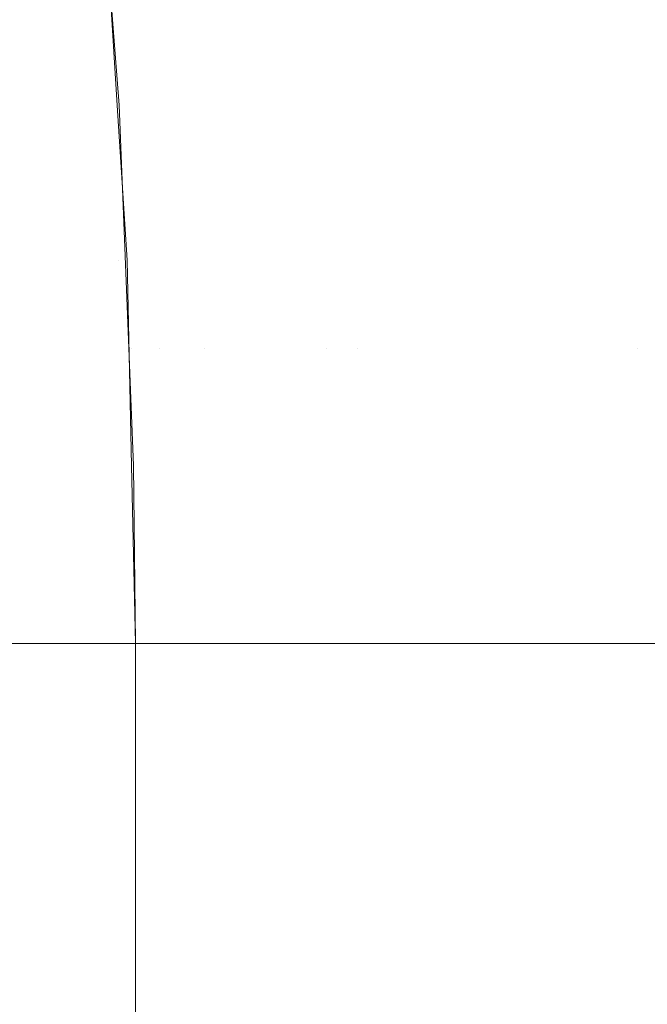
# Model space of a CAD drawing. Header units: centimetres. Extents: x -26.3 to 27.5, y 5.9 to 64.6.
# Tile 175 of 256: x -8.18782 to -8.18087, y 7.59622 to 7.60712. Entities that reach past the tile are written whole.
import ezdxf

# ---------------------------------------------------------------- set-up
doc = ezdxf.new("R2010")
doc.units = ezdxf.units.CM
doc.header["$LTSCALE"] = 2.54
doc.layers.add('Lucido design-1', color=7, linetype='Continuous')

# ---------------------------------------------------------------- blocks, each defined once
blk = doc.blocks.new('Gruppo-3-1')
at = {"color": 7, "linetype": 'Continuous', "lineweight": 9}
for points, invisible_edges in [([(-8.186898, 7.608693, -743.814164), (-8.187033, 7.610157, -743.614164), (-8.186715, 7.606173, -743.614164)], 9), ([(-8.186739, 7.606752, -743.612558), (-8.186715, 7.606173, -743.614164), (-8.187033, 7.610157, -743.614164), (-8.187006, 7.610014, -743.612553)], 13), ([(-8.186898, 7.608693, -779.914164), (-8.187033, 7.610157, -779.714164), (-8.186715, 7.606173, -779.714164)], 9), ([(-8.186739, 7.606752, -779.712558), (-8.186715, 7.606173, -779.714164), (-8.187033, 7.610157, -779.714164), (-8.187006, 7.610014, -779.712553)], 13), ([(-8.187006, 7.610014, -743.612553), (-8.186967, 7.610014, -743.610943), (-8.1867, 7.606752, -743.610952), (-8.186739, 7.606752, -743.612558)], 15), ([(-8.187006, 7.610014, -779.712553), (-8.186967, 7.610014, -779.710943), (-8.1867, 7.606752, -779.710952), (-8.186739, 7.606752, -779.712558)], 15), ([(-8.186636, 7.606752, -743.609347), (-8.1867, 7.606752, -743.610952), (-8.186967, 7.610014, -743.610943), (-8.186903, 7.610014, -743.609334)], 15), ([(-8.186636, 7.606752, -779.709347), (-8.1867, 7.606752, -779.710952), (-8.186967, 7.610014, -779.710943), (-8.186903, 7.610014, -779.709334)], 15), ([(-8.186903, 7.610014, -743.609334), (-8.186812, 7.610014, -743.607726), (-8.186546, 7.606752, -743.607743), (-8.186636, 7.606752, -743.609347)], 15), ([(-8.186903, 7.610014, -779.709334), (-8.186812, 7.610014, -779.707726), (-8.186546, 7.606752, -779.707743), (-8.186636, 7.606752, -779.709347)], 15), ([(-8.18643, 7.606752, -743.606141), (-8.186546, 7.606752, -743.607743), (-8.186812, 7.610014, -743.607726), (-8.186696, 7.610014, -743.606119)], 15), ([(-8.18643, 7.606752, -779.706141), (-8.186546, 7.606752, -779.707743), (-8.186812, 7.610014, -779.707726), (-8.186696, 7.610014, -779.706119)], 15), ([(-8.186696, 7.610014, -743.606119), (-8.186555, 7.610014, -743.604515), (-8.186288, 7.606752, -743.604541), (-8.18643, 7.606752, -743.606141)], 15), ([(-8.186696, 7.610014, -779.706119), (-8.186555, 7.610014, -779.704515), (-8.186288, 7.606752, -779.704541), (-8.18643, 7.606752, -779.706141)], 15), ([(-8.186121, 7.606752, -743.602943), (-8.186288, 7.606752, -743.604541), (-8.186555, 7.610014, -743.604515), (-8.186387, 7.610014, -743.602913)], 15), ([(-8.186121, 7.606752, -779.702943), (-8.186288, 7.606752, -779.704541), (-8.186555, 7.610014, -779.704515), (-8.186387, 7.610014, -779.702913)], 15), ([(-8.186387, 7.610014, -743.602913), (-8.186194, 7.610014, -743.601315), (-8.185929, 7.606752, -743.601349), (-8.186121, 7.606752, -743.602943)], 15), ([(-8.186387, 7.610014, -779.702913), (-8.186194, 7.610014, -779.701315), (-8.185929, 7.606752, -779.701349), (-8.186121, 7.606752, -779.702943)], 15), ([(-8.18571, 7.606752, -743.599757), (-8.185929, 7.606752, -743.601349), (-8.186194, 7.610014, -743.601315), (-8.185975, 7.610014, -743.599718)], 15), ([(-8.18571, 7.606752, -779.699757), (-8.185929, 7.606752, -779.701349), (-8.186194, 7.610014, -779.701315), (-8.185975, 7.610014, -779.699718)], 15), ([(-8.185975, 7.610014, -743.599718), (-8.185731, 7.610014, -743.598127), (-8.185467, 7.606752, -743.59817), (-8.18571, 7.606752, -743.599757)], 15), ([(-8.185975, 7.610014, -779.699718), (-8.185731, 7.610014, -779.698127), (-8.185467, 7.606752, -779.69817), (-8.18571, 7.606752, -779.699757)], 15), ([(-8.185198, 7.606752, -743.596585), (-8.185467, 7.606752, -743.59817), (-8.185731, 7.610014, -743.598127), (-8.185461, 7.610014, -743.596538)], 15), ([(-8.185198, 7.606752, -779.696585), (-8.185467, 7.606752, -779.69817), (-8.185731, 7.610014, -779.698127), (-8.185461, 7.610014, -779.696538)], 15), ([(-8.185461, 7.610014, -743.596538), (-8.185166, 7.610014, -743.594956), (-8.184903, 7.606752, -743.595007), (-8.185198, 7.606752, -743.596585)], 15), ([(-8.185461, 7.610014, -779.696538), (-8.185166, 7.610014, -779.694956), (-8.184903, 7.606752, -779.695007), (-8.185198, 7.606752, -779.696585)], 15), ([(-8.184584, 7.606752, -743.593432), (-8.184903, 7.606752, -743.595007), (-8.185166, 7.610014, -743.594956), (-8.184845, 7.610014, -743.593376)], 15), ([(-8.184584, 7.606752, -779.693432), (-8.184903, 7.606752, -779.695007), (-8.185166, 7.610014, -779.694956), (-8.184845, 7.610014, -779.693376)], 15), ([(-8.184845, 7.610014, -743.593376), (-8.1845, 7.610014, -743.591805), (-8.184239, 7.606752, -743.591864), (-8.184584, 7.606752, -743.593432)], 15), ([(-8.184845, 7.610014, -779.693376), (-8.1845, 7.610014, -779.691805), (-8.184239, 7.606752, -779.691864), (-8.184584, 7.606752, -779.693432)], 15), ([(-8.183869, 7.606752, -743.5903), (-8.184239, 7.606752, -743.591864), (-8.1845, 7.610014, -743.591805), (-8.184128, 7.610014, -743.590236)], 15), ([(-8.183869, 7.606752, -779.6903), (-8.184239, 7.606752, -779.691864), (-8.1845, 7.610014, -779.691805), (-8.184128, 7.610014, -779.690236)], 15), ([(-8.184128, 7.610014, -743.590236), (-8.183733, 7.610014, -743.588676), (-8.183474, 7.606752, -743.588744), (-8.183869, 7.606752, -743.5903)], 15), ([(-8.184128, 7.610014, -779.690236), (-8.183733, 7.610014, -779.688676), (-8.183474, 7.606752, -779.688744), (-8.183869, 7.606752, -779.6903)], 15), ([(-8.183054, 7.606752, -743.587192), (-8.183474, 7.606752, -743.588744), (-8.183733, 7.610014, -743.588676), (-8.183311, 7.610014, -743.58712)], 15), ([(-8.183054, 7.606752, -779.687192), (-8.183474, 7.606752, -779.688744), (-8.183733, 7.610014, -779.688676), (-8.183311, 7.610014, -779.68712)], 15), ([(-8.183311, 7.610014, -743.58712), (-8.182866, 7.610014, -743.585574), (-8.182609, 7.606752, -743.58565), (-8.183054, 7.606752, -743.587192)], 15), ([(-8.183311, 7.610014, -779.68712), (-8.182866, 7.610014, -779.685574), (-8.182609, 7.606752, -779.68565), (-8.183054, 7.606752, -779.687192)], 15), ([(-8.182139, 7.606752, -743.584112), (-8.182609, 7.606752, -743.58565), (-8.182866, 7.610014, -743.585574), (-8.182395, 7.610014, -743.584032)], 15), ([(-8.182139, 7.606752, -779.684112), (-8.182609, 7.606752, -779.68565), (-8.182866, 7.610014, -779.685574), (-8.182395, 7.610014, -779.684032)], 15), ([(-8.182395, 7.610014, -743.584032), (-8.1819, 7.610014, -743.582501), (-8.181646, 7.606752, -743.582586), (-8.182139, 7.606752, -743.584112)], 15), ([(-8.182395, 7.610014, -779.684032), (-8.1819, 7.610014, -779.682501), (-8.181646, 7.606752, -779.682586), (-8.182139, 7.606752, -779.684112)], 15), ([(-8.181127, 7.606752, -743.581063), (-8.181646, 7.606752, -743.582586), (-8.1819, 7.610014, -743.582501), (-8.18138, 7.610014, -743.580975)], 15), ([(-8.181127, 7.606752, -779.681063), (-8.181646, 7.606752, -779.682586), (-8.1819, 7.610014, -779.682501), (-8.18138, 7.610014, -779.680975)], 15), ([(-8.18138, 7.610014, -743.580975), (-8.180836, 7.610014, -743.579461), (-8.180585, 7.606752, -743.579554), (-8.181127, 7.606752, -743.581063)], 15), ([(-8.18138, 7.610014, -779.680975), (-8.180836, 7.610014, -779.679461), (-8.180585, 7.606752, -779.679554), (-8.181127, 7.606752, -779.681063)], 15), ([(-8.186992, 7.608685, -743.818524), (-8.186722, 7.604452, -743.818524), (-8.186988, 7.604441, -743.822656), (-8.187258, 7.608662, -743.822656)], 15), ([(-8.186992, 7.608685, -779.918524), (-8.186722, 7.604452, -779.918524), (-8.186988, 7.604441, -779.922656), (-8.187258, 7.608662, -779.922656)], 15), ([(-8.186722, 7.604452, -743.818524), (-8.186992, 7.608685, -743.818524), (-8.186898, 7.608693, -743.814164), (-8.186737, 7.606171, -743.814164)], 11), ([(-8.186722, 7.604452, -779.918524), (-8.186992, 7.608685, -779.918524), (-8.186898, 7.608693, -779.914164), (-8.186737, 7.606171, -779.914164)], 11), ([(-8.186715, 7.606173, -743.614164), (-8.186737, 7.606171, -743.814164), (-8.186898, 7.608693, -743.814164)], 9), ([(-8.186715, 7.606173, -779.714164), (-8.186737, 7.606171, -779.914164), (-8.186898, 7.608693, -779.914164)], 9), ([(-8.187693, 7.608625, -743.826771), (-8.187425, 7.604422, -743.826771), (-8.18803, 7.604397, -743.83086), (-8.188296, 7.608574, -743.83086)], 15), ([(-8.187693, 7.608625, -779.926771), (-8.187425, 7.604422, -779.926771), (-8.18803, 7.604397, -779.93086), (-8.188296, 7.608574, -779.93086)], 15), ([(-8.187258, 7.608662, -743.822656), (-8.186988, 7.604441, -743.822656), (-8.187425, 7.604422, -743.826771), (-8.187693, 7.608625, -743.826771)], 15), ([(-8.187258, 7.608662, -779.922656), (-8.186988, 7.604441, -779.922656), (-8.187425, 7.604422, -779.926771), (-8.187693, 7.608625, -779.926771)], 15), ([(-25.986537, 7.608431, -743.114502), (-25.986537, 7.604573, -743.114268), (27.113463, 7.604573, -743.114268), (27.113463, 7.608431, -743.114502)], 10), ([(-25.986537, 7.608431, -779.214502), (-25.986537, 7.604573, -779.214268), (27.113463, 7.604573, -779.214268), (27.113463, 7.608431, -779.214502)], 10), ([(-8.186739, 7.606752, -743.612558), (-8.1867, 7.606752, -743.610952), (-8.18654, 7.603484, -743.610957), (-8.186578, 7.603484, -743.61256)], 15), ([(-8.186715, 7.606173, -743.614164), (-8.186739, 7.606752, -743.612558), (-8.186578, 7.603484, -743.61256)], 11), ([(-8.186739, 7.606752, -779.712558), (-8.1867, 7.606752, -779.710952), (-8.18654, 7.603484, -779.710957), (-8.186578, 7.603484, -779.71256)], 15), ([(-8.186715, 7.606173, -779.714164), (-8.186739, 7.606752, -779.712558), (-8.186578, 7.603484, -779.71256)], 11), ([(-8.186475, 7.603484, -743.609354), (-8.18654, 7.603484, -743.610957), (-8.1867, 7.606752, -743.610952), (-8.186636, 7.606752, -743.609347)], 15), ([(-8.186475, 7.603484, -779.709354), (-8.18654, 7.603484, -779.710957), (-8.1867, 7.606752, -779.710952), (-8.186636, 7.606752, -779.709347)], 15), ([(-8.186636, 7.606752, -743.609347), (-8.186546, 7.606752, -743.607743), (-8.186385, 7.603484, -743.607754), (-8.186475, 7.603484, -743.609354)], 15), ([(-8.186636, 7.606752, -779.709347), (-8.186546, 7.606752, -779.707743), (-8.186385, 7.603484, -779.707754), (-8.186475, 7.603484, -779.709354)], 15), ([(-8.18627, 7.603484, -743.606153), (-8.186385, 7.603484, -743.607754), (-8.186546, 7.606752, -743.607743), (-8.18643, 7.606752, -743.606141)], 15), ([(-8.18627, 7.603484, -779.706153), (-8.186385, 7.603484, -779.707754), (-8.186546, 7.606752, -779.707743), (-8.18643, 7.606752, -779.706141)], 15), ([(-8.18643, 7.606752, -743.606141), (-8.186288, 7.606752, -743.604541), (-8.186129, 7.603484, -743.604557), (-8.18627, 7.603484, -743.606153)], 15), ([(-8.18643, 7.606752, -779.706141), (-8.186288, 7.606752, -779.704541), (-8.186129, 7.603484, -779.704557), (-8.18627, 7.603484, -779.706153)], 15), ([(-8.185962, 7.603484, -743.602961), (-8.186129, 7.603484, -743.604557), (-8.186288, 7.606752, -743.604541), (-8.186121, 7.606752, -743.602943)], 15), ([(-8.185962, 7.603484, -779.702961), (-8.186129, 7.603484, -779.704557), (-8.186288, 7.606752, -779.704541), (-8.186121, 7.606752, -779.702943)], 15), ([(-8.186121, 7.606752, -743.602943), (-8.185929, 7.606752, -743.601349), (-8.185769, 7.603484, -743.601369), (-8.185962, 7.603484, -743.602961)], 15), ([(-8.186121, 7.606752, -779.702943), (-8.185929, 7.606752, -779.701349), (-8.185769, 7.603484, -779.701369), (-8.185962, 7.603484, -779.702961)], 15), ([(-8.185552, 7.603484, -743.59978), (-8.185769, 7.603484, -743.601369), (-8.185929, 7.606752, -743.601349), (-8.18571, 7.606752, -743.599757)], 15), ([(-8.185552, 7.603484, -779.69978), (-8.185769, 7.603484, -779.701369), (-8.185929, 7.606752, -779.701349), (-8.18571, 7.606752, -779.699757)], 15), ([(-8.18571, 7.606752, -743.599757), (-8.185467, 7.606752, -743.59817), (-8.185308, 7.603484, -743.598195), (-8.185552, 7.603484, -743.59978)], 15), ([(-8.18571, 7.606752, -779.699757), (-8.185467, 7.606752, -779.69817), (-8.185308, 7.603484, -779.698195), (-8.185552, 7.603484, -779.69978)], 15), ([(-8.18504, 7.603484, -743.596613), (-8.185308, 7.603484, -743.598195), (-8.185467, 7.606752, -743.59817), (-8.185198, 7.606752, -743.596585)], 15), ([(-8.18504, 7.603484, -779.696613), (-8.185308, 7.603484, -779.698195), (-8.185467, 7.606752, -779.69817), (-8.185198, 7.606752, -779.696585)], 15), ([(-8.185198, 7.606752, -743.596585), (-8.184903, 7.606752, -743.595007), (-8.184746, 7.603484, -743.595038), (-8.18504, 7.603484, -743.596613)], 15), ([(-8.185198, 7.606752, -779.696585), (-8.184903, 7.606752, -779.695007), (-8.184746, 7.603484, -779.695038), (-8.18504, 7.603484, -779.696613)], 15), ([(-8.184426, 7.603484, -743.593465), (-8.184746, 7.603484, -743.595038), (-8.184903, 7.606752, -743.595007), (-8.184584, 7.606752, -743.593432)], 15), ([(-8.184426, 7.603484, -779.693465), (-8.184746, 7.603484, -779.695038), (-8.184903, 7.606752, -779.695007), (-8.184584, 7.606752, -779.693432)], 15), ([(-8.184584, 7.606752, -743.593432), (-8.184239, 7.606752, -743.591864), (-8.184082, 7.603484, -743.5919), (-8.184426, 7.603484, -743.593465)], 15), ([(-8.184584, 7.606752, -779.693432), (-8.184239, 7.606752, -779.691864), (-8.184082, 7.603484, -779.6919), (-8.184426, 7.603484, -779.693465)], 15), ([(-8.183713, 7.603484, -743.590338), (-8.184082, 7.603484, -743.5919), (-8.184239, 7.606752, -743.591864), (-8.183869, 7.606752, -743.5903)], 15), ([(-8.183713, 7.603484, -779.690338), (-8.184082, 7.603484, -779.6919), (-8.184239, 7.606752, -779.691864), (-8.183869, 7.606752, -779.6903)], 15), ([(-8.183869, 7.606752, -743.5903), (-8.183474, 7.606752, -743.588744), (-8.183319, 7.603484, -743.588785), (-8.183713, 7.603484, -743.590338)], 15), ([(-8.183869, 7.606752, -779.6903), (-8.183474, 7.606752, -779.688744), (-8.183319, 7.603484, -779.688785), (-8.183713, 7.603484, -779.690338)], 15), ([(-8.182899, 7.603484, -743.587235), (-8.183319, 7.603484, -743.588785), (-8.183474, 7.606752, -743.588744), (-8.183054, 7.606752, -743.587192)], 15), ([(-8.182899, 7.603484, -779.687235), (-8.183319, 7.603484, -779.688785), (-8.183474, 7.606752, -779.688744), (-8.183054, 7.606752, -779.687192)], 15), ([(-8.183054, 7.606752, -743.587192), (-8.182609, 7.606752, -743.58565), (-8.182456, 7.603484, -743.585696), (-8.182899, 7.603484, -743.587235)], 15), ([(-8.183054, 7.606752, -779.687192), (-8.182609, 7.606752, -779.68565), (-8.182456, 7.603484, -779.685696), (-8.182899, 7.603484, -779.687235)], 15), ([(-8.181986, 7.603484, -743.58416), (-8.182456, 7.603484, -743.585696), (-8.182609, 7.606752, -743.58565), (-8.182139, 7.606752, -743.584112)], 15), ([(-8.181986, 7.603484, -779.68416), (-8.182456, 7.603484, -779.685696), (-8.182609, 7.606752, -779.68565), (-8.182139, 7.606752, -779.684112)], 15), ([(-8.182139, 7.606752, -743.584112), (-8.181646, 7.606752, -743.582586), (-8.181494, 7.603484, -743.582636), (-8.181986, 7.603484, -743.58416)], 15), ([(-8.182139, 7.606752, -779.684112), (-8.181646, 7.606752, -779.682586), (-8.181494, 7.603484, -779.682636), (-8.181986, 7.603484, -779.68416)], 15), ([(-8.180976, 7.603484, -743.581116), (-8.181494, 7.603484, -743.582636), (-8.181646, 7.606752, -743.582586), (-8.181127, 7.606752, -743.581063)], 15), ([(-8.180976, 7.603484, -779.681116), (-8.181494, 7.603484, -779.682636), (-8.181646, 7.606752, -779.682586), (-8.181127, 7.606752, -779.681063)], 15), ([(-8.181127, 7.606752, -743.581063), (-8.180585, 7.606752, -743.579554), (-8.180434, 7.603484, -743.579609), (-8.180976, 7.603484, -743.581116)], 15), ([(-8.181127, 7.606752, -779.681063), (-8.180585, 7.606752, -779.679554), (-8.180434, 7.603484, -779.679609), (-8.180976, 7.603484, -779.681116)], 15), ([(-8.186627, 7.604456, -743.814164), (-8.186737, 7.606171, -743.814164), (-8.186715, 7.606173, -743.614164)], 10), ([(-8.186627, 7.604456, -779.914164), (-8.186737, 7.606171, -779.914164), (-8.186715, 7.606173, -779.714164)], 10), ([(-8.186737, 7.606171, -743.814164), (-8.186627, 7.604456, -743.814164), (-8.186722, 7.604452, -743.818524)], 10), ([(-8.186737, 7.606171, -779.914164), (-8.186627, 7.604456, -779.914164), (-8.186722, 7.604452, -779.918524)], 10), ([(-8.186715, 7.606173, -743.614164), (-8.186608, 7.603483, -743.614164), (-8.186627, 7.604456, -743.814164)], 10), ([(-8.186578, 7.603484, -743.61256), (-8.186608, 7.603483, -743.614164), (-8.186715, 7.606173, -743.614164)], 9), ([(-8.186715, 7.606173, -779.714164), (-8.186608, 7.603483, -779.714164), (-8.186627, 7.604456, -779.914164)], 10), ([(-8.186578, 7.603484, -779.71256), (-8.186608, 7.603483, -779.714164), (-8.186715, 7.606173, -779.714164)], 9), ([(27.113463, 7.604128, -743.114241), (27.113463, 7.604573, -743.114268), (-25.986537, 7.604573, -743.114268), (-25.986537, 7.604128, -743.114241)], 10), ([(27.113463, 7.604128, -779.214241), (27.113463, 7.604573, -779.214268), (-25.986537, 7.604573, -779.214268), (-25.986537, 7.604128, -779.214241)], 10), ([(-8.187425, 7.604422, -743.826771), (-8.187335, 7.600212, -743.826771), (-8.187941, 7.600212, -743.83086), (-8.18803, 7.604397, -743.83086)], 13), ([(-8.187425, 7.604422, -779.926771), (-8.187335, 7.600212, -779.926771), (-8.187941, 7.600212, -779.93086), (-8.18803, 7.604397, -779.93086)], 13), ([(-8.186988, 7.604441, -743.822656), (-8.186899, 7.600212, -743.822656), (-8.187335, 7.600212, -743.826771), (-8.187425, 7.604422, -743.826771)], 13), ([(-8.186988, 7.604441, -779.922656), (-8.186899, 7.600212, -779.922656), (-8.187335, 7.600212, -779.926771), (-8.187425, 7.604422, -779.926771)], 13), ([(-8.186722, 7.604452, -743.818524), (-8.186632, 7.600212, -743.818524), (-8.186899, 7.600212, -743.822656), (-8.186988, 7.604441, -743.822656)], 13), ([(-8.186722, 7.604452, -779.918524), (-8.186632, 7.600212, -779.918524), (-8.186899, 7.600212, -779.922656), (-8.186988, 7.604441, -779.922656)], 13), ([(-8.186632, 7.600212, -743.818524), (-8.186722, 7.604452, -743.818524), (-8.186627, 7.604456, -743.814164), (-8.186579, 7.602184, -743.814164)], 11), ([(-8.186632, 7.600212, -779.918524), (-8.186722, 7.604452, -779.918524), (-8.186627, 7.604456, -779.914164), (-8.186579, 7.602184, -779.914164)], 11), ([(-8.186579, 7.602184, -743.814164), (-8.186627, 7.604456, -743.814164), (-8.186608, 7.603483, -743.614164)], 10), ([(-8.186579, 7.602184, -779.914164), (-8.186627, 7.604456, -779.914164), (-8.186608, 7.603483, -779.714164)], 10), ([(-25.986537, 7.604128, -743.114241), (-25.986537, 7.600212, -743.114164), (27.113463, 7.600212, -743.114164), (27.113463, 7.604128, -743.114241)], 8), ([(-25.986537, 7.604128, -779.214241), (-25.986537, 7.600212, -779.214164), (27.113463, 7.600212, -779.214164), (27.113463, 7.604128, -779.214241)], 8), ([(-8.186557, 7.602184, -743.614164), (-8.186608, 7.603483, -743.614164), (-8.186578, 7.603484, -743.61256)], 10), ([(-8.186557, 7.602184, -779.714164), (-8.186608, 7.603483, -779.714164), (-8.186578, 7.603484, -779.71256)], 10), ([(-8.186608, 7.603483, -743.614164), (-8.186557, 7.602184, -743.614164), (-8.186579, 7.602184, -743.814164)], 10), ([(-8.186608, 7.603483, -779.714164), (-8.186557, 7.602184, -779.714164), (-8.186579, 7.602184, -779.914164)], 10), ([(-8.186557, 7.602184, -743.614164), (-8.186578, 7.603484, -743.61256), (-8.186513, 7.600212, -743.612561)], 11), ([(-8.186578, 7.603484, -743.61256), (-8.18654, 7.603484, -743.610957), (-8.18649, 7.600212, -743.611089), (-8.186513, 7.600212, -743.612561)], 11), ([(-8.186557, 7.602184, -779.714164), (-8.186578, 7.603484, -779.71256), (-8.186513, 7.600212, -779.712561)], 11), ([(-8.186578, 7.603484, -779.71256), (-8.18654, 7.603484, -779.710957), (-8.18649, 7.600212, -779.711089), (-8.186513, 7.600212, -779.712561)], 11), ([(-8.186401, 7.600212, -743.609358), (-8.18649, 7.600212, -743.611089), (-8.18654, 7.603484, -743.610957), (-8.186475, 7.603484, -743.609354)], 14), ([(-8.186401, 7.600212, -779.709358), (-8.18649, 7.600212, -779.711089), (-8.18654, 7.603484, -779.710957), (-8.186475, 7.603484, -779.709354)], 14), ([(-8.186475, 7.603484, -743.609354), (-8.186385, 7.603484, -743.607754), (-8.186276, 7.600212, -743.606944), (-8.186401, 7.600212, -743.609358)], 11), ([(-8.186475, 7.603484, -779.709354), (-8.186385, 7.603484, -779.707754), (-8.186276, 7.600212, -779.706944), (-8.186401, 7.600212, -779.709358)], 11), ([(-8.186276, 7.600212, -743.606944), (-8.186385, 7.603484, -743.607754), (-8.18627, 7.603484, -743.606153)], 11), ([(-8.186276, 7.600212, -779.706944), (-8.186385, 7.603484, -779.707754), (-8.18627, 7.603484, -779.706153)], 11), ([(-8.18627, 7.603484, -743.606153), (-8.186129, 7.603484, -743.604557), (-8.186054, 7.600212, -743.604564), (-8.186276, 7.600212, -743.606944)], 11), ([(-8.18627, 7.603484, -779.706153), (-8.186129, 7.603484, -779.704557), (-8.186054, 7.600212, -779.704564), (-8.186276, 7.600212, -779.706944)], 11), ([(-8.18589, 7.600212, -743.602807), (-8.186054, 7.600212, -743.604564), (-8.186129, 7.603484, -743.604557), (-8.185962, 7.603484, -743.602961)], 14), ([(-8.18589, 7.600212, -779.702807), (-8.186054, 7.600212, -779.704564), (-8.186129, 7.603484, -779.704557), (-8.185962, 7.603484, -779.702961)], 14), ([(-8.18589, 7.600212, -743.602807), (-8.185962, 7.603484, -743.602961), (-8.185769, 7.603484, -743.601369)], 11), ([(-8.18589, 7.600212, -779.702807), (-8.185962, 7.603484, -779.702961), (-8.185769, 7.603484, -779.701369)], 11), ([(-8.185769, 7.603484, -743.601369), (-8.185697, 7.600212, -743.601379), (-8.18589, 7.600212, -743.602807)], 9), ([(-8.185769, 7.603484, -779.701369), (-8.185697, 7.600212, -779.701379), (-8.18589, 7.600212, -779.702807)], 9), ([(-8.185332, 7.600212, -743.598686), (-8.185697, 7.600212, -743.601379), (-8.185769, 7.603484, -743.601369), (-8.185552, 7.603484, -743.59978)], 14), ([(-8.185332, 7.600212, -779.698686), (-8.185697, 7.600212, -779.701379), (-8.185769, 7.603484, -779.701369), (-8.185552, 7.603484, -779.69978)], 14), ([(-8.185552, 7.603484, -743.59978), (-8.185308, 7.603484, -743.598195), (-8.185332, 7.600212, -743.598686)], 11), ([(-8.185552, 7.603484, -779.69978), (-8.185308, 7.603484, -779.698195), (-8.185332, 7.600212, -779.698686)], 11), ([(-8.184966, 7.600212, -743.596626), (-8.185332, 7.600212, -743.598686), (-8.185308, 7.603484, -743.598195), (-8.18504, 7.603484, -743.596613)], 14), ([(-8.184966, 7.600212, -779.696626), (-8.185332, 7.600212, -779.698686), (-8.185308, 7.603484, -779.698195), (-8.18504, 7.603484, -779.696613)], 14), ([(-8.18504, 7.603484, -743.596613), (-8.184746, 7.603484, -743.595038), (-8.184603, 7.600212, -743.594589), (-8.184966, 7.600212, -743.596626)], 11), ([(-8.18504, 7.603484, -779.696613), (-8.184746, 7.603484, -779.695038), (-8.184603, 7.600212, -779.694589), (-8.184966, 7.600212, -779.696626)], 11), ([(-8.184603, 7.600212, -743.594589), (-8.184746, 7.603484, -743.595038), (-8.184426, 7.603484, -743.593465)], 11), ([(-8.184603, 7.600212, -779.694589), (-8.184746, 7.603484, -779.695038), (-8.184426, 7.603484, -779.693465)], 11), ([(-8.184426, 7.603484, -743.593465), (-8.184357, 7.600212, -743.59348), (-8.184603, 7.600212, -743.594589)], 9), ([(-8.184426, 7.603484, -779.693465), (-8.184357, 7.600212, -779.69348), (-8.184603, 7.600212, -779.694589)], 9), ([(-8.184426, 7.603484, -743.593465), (-8.184082, 7.603484, -743.5919), (-8.184011, 7.600212, -743.591916), (-8.184357, 7.600212, -743.59348)], 11), ([(-8.184426, 7.603484, -779.693465), (-8.184082, 7.603484, -779.6919), (-8.184011, 7.600212, -779.691916), (-8.184357, 7.600212, -779.69348)], 11), ([(-8.184082, 7.603484, -743.5919), (-8.183713, 7.603484, -743.590338), (-8.183702, 7.600212, -743.590522)], 11), ([(-8.183702, 7.600212, -743.590522), (-8.184011, 7.600212, -743.591916), (-8.184082, 7.603484, -743.5919)], 10), ([(-8.184082, 7.603484, -779.6919), (-8.183713, 7.603484, -779.690338), (-8.183702, 7.600212, -779.690522)], 11), ([(-8.183702, 7.600212, -779.690522), (-8.184011, 7.600212, -779.691916), (-8.184082, 7.603484, -779.6919)], 10), ([(-8.183713, 7.603484, -743.590338), (-8.183319, 7.603484, -743.588785), (-8.183246, 7.600212, -743.588804), (-8.183702, 7.600212, -743.590522)], 11), ([(-8.183713, 7.603484, -779.690338), (-8.183319, 7.603484, -779.688785), (-8.183246, 7.600212, -779.688804), (-8.183702, 7.600212, -779.690522)], 11), ([(-8.182633, 7.600212, -743.586492), (-8.183246, 7.600212, -743.588804), (-8.183319, 7.603484, -743.588785), (-8.182899, 7.603484, -743.587235)], 14), ([(-8.182633, 7.600212, -779.686492), (-8.183246, 7.600212, -779.688804), (-8.183319, 7.603484, -779.688785), (-8.182899, 7.603484, -779.687235)], 14), ([(-8.182899, 7.603484, -743.587235), (-8.182456, 7.603484, -743.585696), (-8.182633, 7.600212, -743.586492)], 11), ([(-8.182899, 7.603484, -779.687235), (-8.182456, 7.603484, -779.685696), (-8.182633, 7.600212, -779.686492)], 11), ([(-8.181915, 7.600212, -743.584183), (-8.182633, 7.600212, -743.586492), (-8.182456, 7.603484, -743.585696), (-8.181986, 7.603484, -743.58416)], 14), ([(-8.181915, 7.600212, -779.684183), (-8.182633, 7.600212, -779.686492), (-8.182456, 7.603484, -779.685696), (-8.181986, 7.603484, -779.68416)], 14), ([(-8.181986, 7.603484, -743.58416), (-8.181494, 7.603484, -743.582636), (-8.181394, 7.600212, -743.582507), (-8.181915, 7.600212, -743.584183)], 11), ([(-8.181986, 7.603484, -779.68416), (-8.181494, 7.603484, -779.682636), (-8.181394, 7.600212, -779.682507), (-8.181915, 7.600212, -779.684183)], 11), ([(-8.181394, 7.600212, -743.582507), (-8.181494, 7.603484, -743.582636), (-8.180976, 7.603484, -743.581116)], 11), ([(-8.181394, 7.600212, -779.682507), (-8.181494, 7.603484, -779.682636), (-8.180976, 7.603484, -779.681116)], 11), ([(-8.180976, 7.603484, -743.581116), (-8.180906, 7.600212, -743.581141), (-8.181394, 7.600212, -743.582507)], 9), ([(-8.180976, 7.603484, -779.681116), (-8.180906, 7.600212, -779.681141), (-8.181394, 7.600212, -779.682507)], 9), ([(-8.180976, 7.603484, -743.581116), (-8.180434, 7.603484, -743.579609), (-8.17999, 7.600212, -743.578574), (-8.180906, 7.600212, -743.581141)], 11), ([(-8.180976, 7.603484, -779.681116), (-8.180434, 7.603484, -779.679609), (-8.17999, 7.600212, -779.678574), (-8.180906, 7.600212, -779.681141)], 11), ([(-8.186579, 7.602184, -743.814164), (-8.186537, 7.600212, -743.814164), (-8.186632, 7.600212, -743.818524)], 8), ([(-8.186579, 7.602184, -779.914164), (-8.186537, 7.600212, -779.914164), (-8.186632, 7.600212, -779.918524)], 8), ([(-8.186537, 7.600212, -743.614164), (-8.186537, 7.600212, -743.814164), (-8.186579, 7.602184, -743.814164)], 8), ([(-8.186579, 7.602184, -743.814164), (-8.186557, 7.602184, -743.614164), (-8.186537, 7.600212, -743.614164)], 9), ([(-8.186537, 7.600212, -779.714164), (-8.186537, 7.600212, -779.914164), (-8.186579, 7.602184, -779.914164)], 8), ([(-8.186579, 7.602184, -779.914164), (-8.186557, 7.602184, -779.714164), (-8.186537, 7.600212, -779.714164)], 9), ([(-8.186513, 7.600212, -743.612561), (-8.186537, 7.600212, -743.614164), (-8.186557, 7.602184, -743.614164)], 8), ([(-8.186513, 7.600212, -779.712561), (-8.186537, 7.600212, -779.714164), (-8.186557, 7.602184, -779.714164)], 8), ([(-8.187511, 6.400212, -743.828083), (-8.187958, 6.400212, -743.830857), (-8.187941, 7.600212, -743.83086)], 10), ([(-8.187511, 6.400212, -779.928083), (-8.187958, 6.400212, -779.930857), (-8.187941, 7.600212, -779.93086)], 10), ([(-8.187941, 7.600212, -743.83086), (-8.187335, 7.600212, -743.826771), (-8.187511, 6.400212, -743.828083)], 10), ([(-8.187941, 7.600212, -779.93086), (-8.187335, 7.600212, -779.926771), (-8.187511, 6.400212, -779.928083)], 10), ([(-8.187335, 7.600212, -743.826771), (-8.187353, 6.400212, -743.826769), (-8.187511, 6.400212, -743.828083)], 9), ([(-8.187335, 7.600212, -779.926771), (-8.187353, 6.400212, -779.926769), (-8.187511, 6.400212, -779.928083)], 9), ([(-8.187033, 6.400212, -743.824109), (-8.187353, 6.400212, -743.826769), (-8.187335, 7.600212, -743.826771)], 10), ([(-8.187033, 6.400212, -779.924109), (-8.187353, 6.400212, -779.926769), (-8.187335, 7.600212, -779.926771)], 10), ([(-8.187335, 7.600212, -743.826771), (-8.186899, 7.600212, -743.822656), (-8.187033, 6.400212, -743.824109)], 10), ([(-8.187335, 7.600212, -779.926771), (-8.186899, 7.600212, -779.922656), (-8.187033, 6.400212, -779.924109)], 10), ([(-8.186899, 7.600212, -743.822656), (-8.186917, 6.400212, -743.822655), (-8.187033, 6.400212, -743.824109)], 9), ([(-8.186899, 7.600212, -779.922656), (-8.186917, 6.400212, -779.922655), (-8.187033, 6.400212, -779.924109)], 9), ([(-8.186715, 6.400212, -743.820125), (-8.186917, 6.400212, -743.822655), (-8.186899, 7.600212, -743.822656)], 10), ([(-8.186715, 6.400212, -779.920125), (-8.186917, 6.400212, -779.922655), (-8.186899, 7.600212, -779.922656)], 10), ([(-8.186899, 7.600212, -743.822656), (-8.186632, 7.600212, -743.818524), (-8.186715, 6.400212, -743.820125)], 10), ([(-8.186899, 7.600212, -779.922656), (-8.186632, 7.600212, -779.918524), (-8.186715, 6.400212, -779.920125)], 10), ([(-8.186632, 7.600212, -743.818524), (-8.186652, 6.400212, -743.818523), (-8.186715, 6.400212, -743.820125)], 9), ([(-8.186632, 7.600212, -779.918524), (-8.186652, 6.400212, -779.918523), (-8.186715, 6.400212, -779.920125)], 9), ([(-8.186557, 6.400212, -743.816136), (-8.186652, 6.400212, -743.818523), (-8.186632, 7.600212, -743.818524)], 10), ([(-8.186557, 6.400212, -779.916136), (-8.186652, 6.400212, -779.918523), (-8.186632, 7.600212, -779.918524)], 10), ([(-8.186632, 7.600212, -743.818524), (-8.186537, 7.600212, -743.814164), (-8.186557, 6.400212, -743.816136)], 10), ([(-8.186632, 7.600212, -779.918524), (-8.186537, 7.600212, -779.914164), (-8.186557, 6.400212, -779.916136)], 10), ([(-8.186537, 7.600212, -743.814164), (-8.186537, 6.400212, -743.814164), (-8.186557, 6.400212, -743.816136)], 8), ([(-8.186537, 7.600212, -779.914164), (-8.186537, 6.400212, -779.914164), (-8.186557, 6.400212, -779.916136)], 8), ([(-8.186472, 6.400212, -743.611089), (-8.186536, 6.400212, -743.613619), (-8.186537, 7.600212, -743.614164), (-8.186513, 7.600212, -743.612561)], 10), ([(-8.186536, 6.400212, -743.613619), (-8.186537, 6.400212, -743.614164), (-8.186537, 7.600212, -743.614164)], 8), ([(-8.186472, 6.400212, -779.711089), (-8.186536, 6.400212, -779.713619), (-8.186537, 7.600212, -779.714164), (-8.186513, 7.600212, -779.712561)], 10), ([(-8.186536, 6.400212, -779.713619), (-8.186537, 6.400212, -779.714164), (-8.186537, 7.600212, -779.714164)], 8), ([(-8.186513, 7.600212, -743.612561), (-8.18649, 7.600212, -743.611089), (-8.186472, 6.400212, -743.611089)], 10), ([(-8.186513, 7.600212, -779.712561), (-8.18649, 7.600212, -779.711089), (-8.186472, 6.400212, -779.711089)], 10), ([(-8.18649, 7.600212, -743.611089), (-8.186401, 7.600212, -743.609358), (-8.186437, 6.400212, -743.609689)], 10), ([(-8.186437, 6.400212, -743.609689), (-8.186472, 6.400212, -743.611089), (-8.18649, 7.600212, -743.611089)], 10), ([(-8.18649, 7.600212, -779.711089), (-8.186401, 7.600212, -779.709358), (-8.186437, 6.400212, -779.709689)], 10), ([(-8.186437, 6.400212, -779.709689), (-8.186472, 6.400212, -779.711089), (-8.18649, 7.600212, -779.711089)], 10), ([(-8.186258, 6.400212, -743.606945), (-8.186437, 6.400212, -743.609689), (-8.186401, 7.600212, -743.609358)], 10), ([(-8.186258, 6.400212, -779.706945), (-8.186437, 6.400212, -779.709689), (-8.186401, 7.600212, -779.709358)], 10), ([(-8.186401, 7.600212, -743.609358), (-8.186276, 7.600212, -743.606944), (-8.186258, 6.400212, -743.606945)], 10), ([(-8.186401, 7.600212, -779.709358), (-8.186276, 7.600212, -779.706944), (-8.186258, 6.400212, -779.706945)], 10), ([(-8.186276, 7.600212, -743.606944), (-8.186054, 7.600212, -743.604564), (-8.186171, 6.400212, -743.605614)], 10), ([(-8.186171, 6.400212, -743.605614), (-8.186258, 6.400212, -743.606945), (-8.186276, 7.600212, -743.606944)], 10), ([(-8.186276, 7.600212, -779.706944), (-8.186054, 7.600212, -779.704564), (-8.186171, 6.400212, -779.705614)], 10), ([(-8.186171, 6.400212, -779.705614), (-8.186258, 6.400212, -779.706945), (-8.186276, 7.600212, -779.706944)], 10), ([(-8.185873, 6.400212, -743.602809), (-8.186171, 6.400212, -743.605614), (-8.186054, 7.600212, -743.604564)], 10), ([(-8.185873, 6.400212, -779.702809), (-8.186171, 6.400212, -779.705614), (-8.186054, 7.600212, -779.704564)], 10), ([(-8.186054, 7.600212, -743.604564), (-8.18589, 7.600212, -743.602807), (-8.185873, 6.400212, -743.602809)], 10), ([(-8.186054, 7.600212, -779.704564), (-8.18589, 7.600212, -779.702807), (-8.185873, 6.400212, -779.702809)], 10), ([(-8.18589, 7.600212, -743.602807), (-8.185697, 7.600212, -743.601379), (-8.185739, 6.400212, -743.60155)], 10), ([(-8.185739, 6.400212, -743.60155), (-8.185873, 6.400212, -743.602809), (-8.18589, 7.600212, -743.602807)], 10), ([(-8.18589, 7.600212, -779.702807), (-8.185697, 7.600212, -779.701379), (-8.185739, 6.400212, -779.70155)], 10), ([(-8.185739, 6.400212, -779.70155), (-8.185873, 6.400212, -779.702809), (-8.18589, 7.600212, -779.702807)], 10), ([(-8.185315, 6.400212, -743.598689), (-8.185739, 6.400212, -743.60155), (-8.185697, 7.600212, -743.601379)], 10), ([(-8.185315, 6.400212, -779.698689), (-8.185739, 6.400212, -779.70155), (-8.185697, 7.600212, -779.701379)], 10), ([(-8.185697, 7.600212, -743.601379), (-8.185332, 7.600212, -743.598686), (-8.185315, 6.400212, -743.598689)], 10), ([(-8.185697, 7.600212, -779.701379), (-8.185332, 7.600212, -779.698686), (-8.185315, 6.400212, -779.698689)], 10), ([(-8.185332, 7.600212, -743.598686), (-8.184966, 7.600212, -743.596626), (-8.18514, 6.400212, -743.597503)], 10), ([(-8.18514, 6.400212, -743.597503), (-8.185315, 6.400212, -743.598689), (-8.185332, 7.600212, -743.598686)], 10), ([(-8.185332, 7.600212, -779.698686), (-8.184966, 7.600212, -779.696626), (-8.18514, 6.400212, -779.697503)], 10), ([(-8.18514, 6.400212, -779.697503), (-8.185315, 6.400212, -779.698689), (-8.185332, 7.600212, -779.698686)], 10), ([(-8.184586, 6.400212, -743.594592), (-8.18514, 6.400212, -743.597503), (-8.184966, 7.600212, -743.596626)], 10), ([(-8.184586, 6.400212, -779.694592), (-8.18514, 6.400212, -779.697503), (-8.184966, 7.600212, -779.696626)], 10), ([(-8.184966, 7.600212, -743.596626), (-8.184603, 7.600212, -743.594589), (-8.184586, 6.400212, -743.594592)], 10), ([(-8.184966, 7.600212, -779.696626), (-8.184603, 7.600212, -779.694589), (-8.184586, 6.400212, -779.694592)], 10), ([(-8.184603, 7.600212, -743.594589), (-8.184357, 7.600212, -743.59348), (-8.184375, 6.400212, -743.593481)], 10), ([(-8.184375, 6.400212, -743.593481), (-8.184586, 6.400212, -743.594592), (-8.184603, 7.600212, -743.594589)], 10), ([(-8.184603, 7.600212, -779.694589), (-8.184357, 7.600212, -779.69348), (-8.184375, 6.400212, -779.693481)], 10), ([(-8.184375, 6.400212, -779.693481), (-8.184586, 6.400212, -779.694592), (-8.184603, 7.600212, -779.694589)], 10), ([(-8.184375, 6.400212, -743.593481), (-8.184357, 7.600212, -743.59348), (-8.184011, 7.600212, -743.591916)], 9), ([(-8.184011, 7.600212, -743.591916), (-8.183687, 6.400212, -743.590526), (-8.184375, 6.400212, -743.593481)], 9), ([(-8.184375, 6.400212, -779.693481), (-8.184357, 7.600212, -779.69348), (-8.184011, 7.600212, -779.691916)], 9), ([(-8.184011, 7.600212, -779.691916), (-8.183687, 6.400212, -779.690526), (-8.184375, 6.400212, -779.693481)], 9), ([(-8.184011, 7.600212, -743.591916), (-8.183702, 7.600212, -743.590522), (-8.183687, 6.400212, -743.590526)], 10), ([(-8.184011, 7.600212, -779.691916), (-8.183702, 7.600212, -779.690522), (-8.183687, 6.400212, -779.690526)], 10), ([(-8.183702, 7.600212, -743.590522), (-8.183246, 7.600212, -743.588804), (-8.183445, 6.400212, -743.589489)], 10), ([(-8.183445, 6.400212, -743.589489), (-8.183687, 6.400212, -743.590526), (-8.183702, 7.600212, -743.590522)], 10), ([(-8.183702, 7.600212, -779.690522), (-8.183246, 7.600212, -779.688804), (-8.183445, 6.400212, -779.689489)], 10), ([(-8.183445, 6.400212, -779.689489), (-8.183687, 6.400212, -779.690526), (-8.183702, 7.600212, -779.690522)], 10), ([(-8.182618, 6.400212, -743.586496), (-8.183445, 6.400212, -743.589489), (-8.183246, 7.600212, -743.588804)], 10), ([(-8.182618, 6.400212, -779.686496), (-8.183445, 6.400212, -779.689489), (-8.183246, 7.600212, -779.688804)], 10), ([(-8.183246, 7.600212, -743.588804), (-8.182633, 7.600212, -743.586492), (-8.182618, 6.400212, -743.586496)], 10), ([(-8.183246, 7.600212, -779.688804), (-8.182633, 7.600212, -779.686492), (-8.182618, 6.400212, -779.686496)], 10), ([(-8.182633, 7.600212, -743.586492), (-8.181915, 7.600212, -743.584183), (-8.182352, 6.400212, -743.585536)], 10), ([(-8.182352, 6.400212, -743.585536), (-8.182618, 6.400212, -743.586496), (-8.182633, 7.600212, -743.586492)], 10), ([(-8.182633, 7.600212, -779.686492), (-8.181915, 7.600212, -779.684183), (-8.182352, 6.400212, -779.685536)], 10), ([(-8.182352, 6.400212, -779.685536), (-8.182618, 6.400212, -779.686496), (-8.182633, 7.600212, -779.686492)], 10), ([(-8.18138, 6.400212, -743.582512), (-8.182352, 6.400212, -743.585536), (-8.181915, 7.600212, -743.584183)], 10), ([(-8.18138, 6.400212, -779.682512), (-8.182352, 6.400212, -779.685536), (-8.181915, 7.600212, -779.684183)], 10), ([(-8.181915, 7.600212, -743.584183), (-8.181394, 7.600212, -743.582507), (-8.18138, 6.400212, -743.582512)], 10), ([(-8.181915, 7.600212, -779.684183), (-8.181394, 7.600212, -779.682507), (-8.18138, 6.400212, -779.682512)], 10), ([(-8.181394, 7.600212, -743.582507), (-8.180906, 7.600212, -743.581141), (-8.181096, 6.400212, -743.581627)], 10), ([(-8.181096, 6.400212, -743.581627), (-8.18138, 6.400212, -743.582512), (-8.181394, 7.600212, -743.582507)], 10), ([(-8.181394, 7.600212, -779.682507), (-8.180906, 7.600212, -779.681141), (-8.181096, 6.400212, -779.681627)], 10), ([(-8.181096, 6.400212, -779.681627), (-8.18138, 6.400212, -779.682512), (-8.181394, 7.600212, -779.682507)], 10), ([(-8.179977, 6.400212, -743.578579), (-8.181096, 6.400212, -743.581627), (-8.180906, 7.600212, -743.581141)], 10), ([(-8.179977, 6.400212, -779.678579), (-8.181096, 6.400212, -779.681627), (-8.180906, 7.600212, -779.681141)], 10), ([(-8.180906, 7.600212, -743.581141), (-8.17999, 7.600212, -743.578574), (-8.179977, 6.400212, -743.578579)], 10), ([(-8.180906, 7.600212, -779.681141), (-8.17999, 7.600212, -779.678574), (-8.179977, 6.400212, -779.678579)], 10)]:
    blk.add_3dface(points, dxfattribs=dict(at, invisible_edges=invisible_edges))
for points in [[(-25.986537, 7.600212, -743.114164), (-25.986537, 6.000212, -743.114164), (27.113463, 6.000212, -743.114164), (27.113463, 7.600212, -743.114164)], [(-25.986537, 7.600212, -779.214164), (-25.986537, 6.000212, -779.214164), (27.113463, 6.000212, -779.214164), (27.113463, 7.600212, -779.214164)], [(-8.186537, 6.400212, -743.814164), (-8.186537, 7.600212, -743.814164), (-8.186537, 7.600212, -743.614164), (-8.186537, 6.400212, -743.614164)], [(-8.186537, 6.400212, -779.914164), (-8.186537, 7.600212, -779.914164), (-8.186537, 7.600212, -779.714164), (-8.186537, 6.400212, -779.714164)]]:
    blk.add_3dface(points, dxfattribs=at)
blk = doc.blocks.new('Gruppo-4-1')
at = {"color": 7}
blk.add_blockref('Gruppo-3-1', (0, 0), dxfattribs=at)

msp = doc.modelspace()

# ---------------------------------------------------------------- block references
at = {"layer": 'Lucido design-1', "color": 7}
msp.add_blockref('Gruppo-4-1', (0, 0), dxfattribs=at)

doc.saveas('drawing.dxf')
